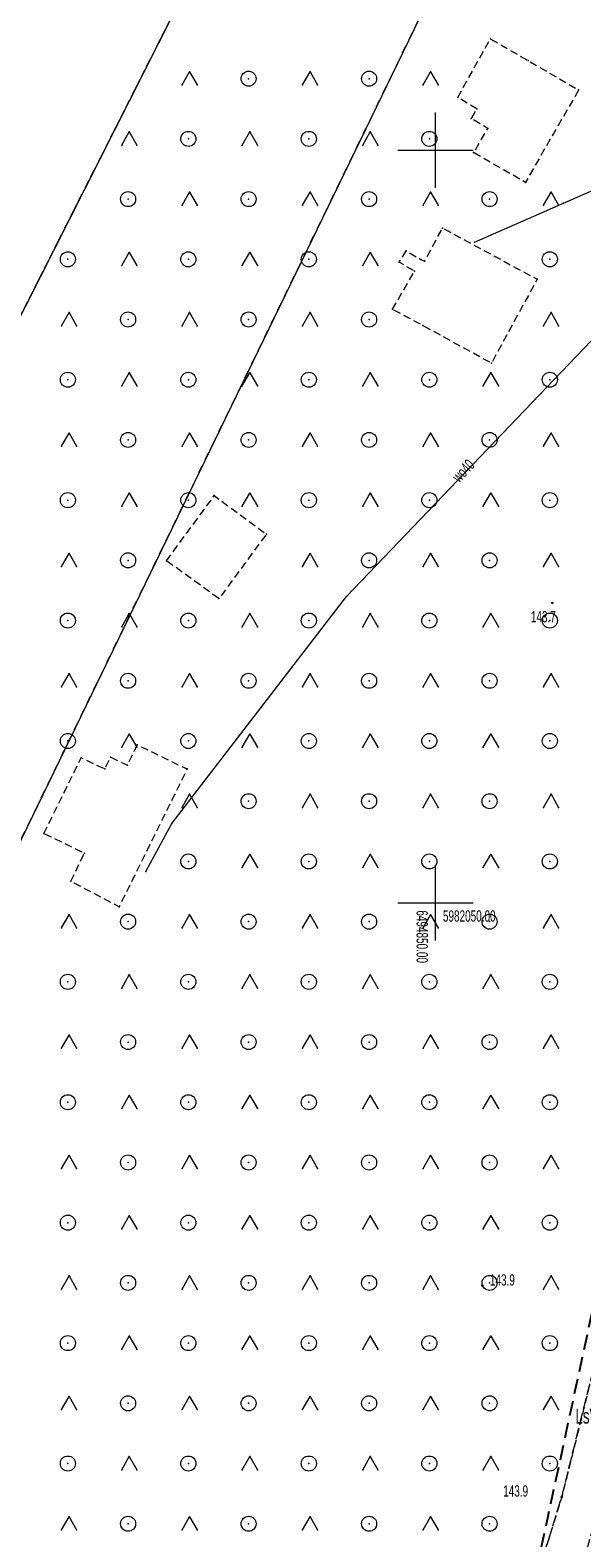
# Model space of a CAD drawing. Extents: x 6456700 to 6518119, y 5963420 to 5980059.
# Tile 135 of 256: x 6512092 to 6512129, y 5965557 to 5965657. Entities that reach past the tile are written whole.
import ezdxf
from ezdxf.enums import TextEntityAlignment as Align

# ---------------------------------------------------------------- set-up
doc = ezdxf.new("R2010")
doc.units = 0
doc.header["$MEASUREMENT"] = 0
for name, pattern in [('L_0_03', [1, 0.5, -0.5]), ('L_0_04', [1.5, 1, -0.5]), ('L_0_52', [1, 0.75, -0.25]), ('L_0_5A', [0.75, 0.5, -0.25])]:
    doc.linetypes.add(name, pattern=pattern)
doc.layers.get('0').update_dxf_attribs({"color": 2, "linetype": 'CONTINUOUS', "lineweight": 5})
for name, color, linetype, lineweight in [('209_oznaczenie_konturu_klasyfikacyjnego', 96, 'CONTINUOUS', 18), ('218_kontur_uzytku_gruntowego', 96, 'L_0_03', 18), ('219_dzialka_ewidencyjna', 7, 'CONTINUOUS', 18), ('9mm Kreska ciągła', 252, 'CONTINUOUS', 9), ('jezdnia', 7, 'CONTINUOUS', 18), ('pikieta_naturalna', 7, 'CONTINUOUS', 18), ('pikieta_naturalna_Atr2', 7, 'CONTINUOUS', 18), ('przewod_elektroenergetyczny_podziemny', 7, 'CONTINUOUS', 18), ('przewod_wodociagowy', 7, 'CONTINUOUS', 18), ('przewod_wodociagowy_Atr1', 7, 'CONTINUOUS', 18), ('siatka_krzyrzy', 7, 'CONTINUOUS', 18), ('teren_zalesiony', 7, 'CONTINUOUS', 18), ('Zakres', 7, 'CONTINUOUS', 18)]:
    doc.layers.add(name, color=color, linetype=linetype, lineweight=lineweight)
doc.styles.get("Standard").update_dxf_attribs({"font": 'txt', "width": 0.75})

# ---------------------------------------------------------------- blocks, each defined once
blk = doc.blocks.new('mdcp_nowa')
at = {"layer": 'pikieta_naturalna', "linetype": 'Continuous', "lineweight": 18, "true_color": 0x000000}
for points in [[(6494857.76, 5982069.88, 1), (6494857.76, 5982069.96, 1)], [(6494853.12, 5982024.53, 1), (6494853.12, 5982024.62, 1)], [(6494858.39, 5982010.47, 1), (6494858.39, 5982010.56, 1)]]:
    blk.add_hatch(color=18, dxfattribs=at).paths.add_polyline_path(points)
at = {"layer": '218_kontur_uzytku_gruntowego', "lineweight": 18, "flags": 128}
for points in [[(6494783.45, 5982011.84), (6494839.49, 5982122.69)], [(6494855, 5982121.3), (6494799.66, 5982007.13)]]:
    blk.add_lwpolyline(points, dxfattribs=at)
at = {"layer": '219_dzialka_ewidencyjna', "color": 3, "linetype": 'Continuous', "lineweight": 18, "flags": 128}
for points in [[(6494783.45, 5982011.84), (6494839.49, 5982122.69)], [(6494855, 5982121.3), (6494799.66, 5982007.13)]]:
    blk.add_lwpolyline(points, dxfattribs=at)
at = {"layer": 'jezdnia', "color": 7, "linetype": 'L_0_52', "lineweight": 18, "flags": 128}
blk.add_lwpolyline([(6494843, 5981947.41), (6494848.1, 5981971.86), (6494853.7, 5981995.39), (6494858.39, 5982010.52), (6494872.69, 5982068.07), (6494867.75, 5982038.16), (6494860.84, 5982009.85), (6494856.75, 5981995.21), (6494851.18, 5981971.25), (6494846.51, 5981946.92), (6494842.93, 5981917.97), (6494839.86, 5981918.42)], close=True, dxfattribs=at)
at = {"layer": 'jezdnia'}
blk.add_point((6494858.39, 5982010.52), dxfattribs=at)
at = {"layer": 'pikieta_naturalna', "color": 7, "linetype": 'Continuous', "lineweight": 18}
for centre in [(6494857.76, 5982069.92), (6494853.12, 5982024.57), (6494858.39, 5982010.52)]:
    blk.add_circle(centre, 0.045, dxfattribs=at)
at = {"layer": 'pikieta_naturalna'}
for p in [(6494857.76, 5982069.92), (6494853.12, 5982024.57), (6494858.39, 5982010.52)]:
    blk.add_point(p, dxfattribs=at)
at = {"layer": 'przewod_elektroenergetyczny_podziemny', "color": 1, "linetype": 'Continuous', "lineweight": 18, "flags": 128}
blk.add_lwpolyline([(6494852.6, 5982093.88), (6494858.5, 5982096.47), (6494881.43, 5982106.55), (6494887.59, 5982108.35), (6494891.55, 5982120.94), (6494892.43, 5982121.59), (6494895.31, 5982129.26), (6494899.4, 5982139.64)], dxfattribs=at)
at = {"layer": 'przewod_elektroenergetyczny_podziemny'}
for p in [(6494858.5, 5982096.47), (6494852.6, 5982093.88)]:
    blk.add_point(p, dxfattribs=at)
at = {"layer": 'przewod_wodociagowy', "color": 5, "linetype": 'Continuous', "lineweight": 18, "flags": 128}
blk.add_lwpolyline([(6494830.77, 5982052.08), (6494832.51, 5982055.27), (6494844.09, 5982070.35), (6494861.34, 5982088.38), (6494873.56, 5982083.83), (6494880.54, 5982082.17), (6494880.44, 5982080.35)], dxfattribs=at)
at = {"layer": 'przewod_wodociagowy'}
for p in [(6494844.09, 5982070.35), (6494832.51, 5982055.27), (6494830.77, 5982052.08)]:
    blk.add_point(p, dxfattribs=at)
at = {"layer": 'siatka_krzyrzy', "linetype": 'Continuous', "lineweight": 18, "flags": 128}
for points in [[(6494850, 5982097.5), (6494850, 5982102.5)], [(6494847.5, 5982100), (6494852.5, 5982100)], [(6494850, 5982047.5), (6494850, 5982052.5)], [(6494847.5, 5982050), (6494852.5, 5982050)]]:
    blk.add_lwpolyline(points, dxfattribs=at)
at = {"layer": 'teren_zalesiony', "color": 7, "linetype": 'L_0_5A', "lineweight": 18, "flags": 128}
for points in [[(6494749.04, 5981637.69), (6494755.66, 5981670.01), (6494737.46, 5981764.28), (6494737.16, 5981791.3), (6494749.04, 5981852.67), (6494764.75, 5981913.45), (6494775.9, 5981961.48), (6494777.87, 5981989.51), (6494783.45, 5982011.84), (6494839.49, 5982122.69), (6494841.39, 5982126.46), (6494851.65, 5982122.44), (6494855, 5982121.3), (6494865.72, 5982117.22), (6494882.84, 5982111.12), (6494875.44, 5982082.97), (6494872.69, 5982068.07), (6494858.39, 5982010.52), (6494853.7, 5981995.39), (6494844.87, 5981972.24), (6494839.8, 5981948.29), (6494834.59, 5981918.29), (6494833.67, 5981895.64), (6494825.04, 5981866.45), (6494815.66, 5981839.49), (6494806.63, 5981812.44), (6494796.98, 5981779.38), (6494788.24, 5981753.69), (6494779.47, 5981722.59), (6494776.56, 5981704.35), (6494773.52, 5981676.05), (6494771.09, 5981650.72), (6494766.1, 5981631.37), (6494758.67, 5981613.63), (6494743.13, 5981581.66), (6494718.51, 5981591.3), (6494736.43, 5981613.92)], [(6494852.76, 5982102.74), (6494851.48, 5982103.5), (6494853.65, 5982107.4), (6494856.15, 5982105.95), (6494859.51, 5982104), (6494855.98, 5982097.86), (6494852.54, 5982099.84), (6494853.49, 5982101.45), (6494852.38, 5982102.1)], [(6494847.15, 5982089.43), (6494848.61, 5982091.97), (6494847.6, 5982092.55), (6494848.05, 5982093.31), (6494849.04, 5982092.73), (6494849.27, 5982092.62), (6494850.48, 5982094.82), (6494856.76, 5982091.43), (6494853.72, 5982085.85), (6494849.17, 5982088.35)], [(6494832.15, 5982072.72), (6494835.32, 5982077.05), (6494838.78, 5982074.49), (6494835.63, 5982070.21)], [(6494824.01, 5982054.6), (6494826.48, 5982059.64), (6494828.05, 5982058.89), (6494828.43, 5982059.68), (6494829.55, 5982059.14), (6494830.21, 5982060.49), (6494833.52, 5982058.89), (6494829.01, 5982049.73), (6494825.79, 5982051.43), (6494826.7, 5982053.29)]]:
    blk.add_lwpolyline(points, close=True, dxfattribs=at)
at = {"layer": 'teren_zalesiony', "color": 7, "linetype": 'Continuous', "lineweight": 18, "flags": 128}
for points in [[(6494833.18, 5982104.34), (6494833.68, 5982105.21)], [(6494833.68, 5982105.21), (6494834.18, 5982104.34)], [(6494841.18, 5982104.34), (6494841.68, 5982105.21)], [(6494841.68, 5982105.21), (6494842.18, 5982104.34)], [(6494849.18, 5982104.34), (6494849.68, 5982105.21)], [(6494849.68, 5982105.21), (6494850.18, 5982104.34)], [(6494829.18, 5982100.34), (6494829.68, 5982101.21)], [(6494829.68, 5982101.21), (6494830.18, 5982100.34)], [(6494837.18, 5982100.34), (6494837.68, 5982101.21)], [(6494837.68, 5982101.21), (6494838.18, 5982100.34)], [(6494845.18, 5982100.34), (6494845.68, 5982101.21)], [(6494845.68, 5982101.21), (6494846.18, 5982100.34)], [(6494833.18, 5982096.34), (6494833.68, 5982097.21)], [(6494833.68, 5982097.21), (6494834.18, 5982096.34)], [(6494841.18, 5982096.34), (6494841.68, 5982097.21)], [(6494841.68, 5982097.21), (6494842.18, 5982096.34)], [(6494849.18, 5982096.34), (6494849.68, 5982097.21)], [(6494849.68, 5982097.21), (6494850.18, 5982096.34)], [(6494857.18, 5982096.34), (6494857.68, 5982097.21)], [(6494857.68, 5982097.21), (6494858.18, 5982096.34)], [(6494829.18, 5982092.34), (6494829.68, 5982093.21)], [(6494829.68, 5982093.21), (6494830.18, 5982092.34)], [(6494837.18, 5982092.34), (6494837.68, 5982093.21)], [(6494837.68, 5982093.21), (6494838.18, 5982092.34)], [(6494845.18, 5982092.34), (6494845.68, 5982093.21)], [(6494845.68, 5982093.21), (6494846.18, 5982092.34)], [(6494825.18, 5982088.34), (6494825.68, 5982089.21)], [(6494825.68, 5982089.21), (6494826.18, 5982088.34)], [(6494833.18, 5982088.34), (6494833.68, 5982089.21)], [(6494833.68, 5982089.21), (6494834.18, 5982088.34)], [(6494841.18, 5982088.34), (6494841.68, 5982089.21)], [(6494841.68, 5982089.21), (6494842.18, 5982088.34)], [(6494857.18, 5982088.34), (6494857.68, 5982089.21)], [(6494857.68, 5982089.21), (6494858.18, 5982088.34)], [(6494829.18, 5982084.34), (6494829.68, 5982085.21)], [(6494829.68, 5982085.21), (6494830.18, 5982084.34)], [(6494837.18, 5982084.34), (6494837.68, 5982085.21)], [(6494837.68, 5982085.21), (6494838.18, 5982084.34)], [(6494845.18, 5982084.34), (6494845.68, 5982085.21)], [(6494845.68, 5982085.21), (6494846.18, 5982084.34)], [(6494853.18, 5982084.34), (6494853.68, 5982085.21)], [(6494853.68, 5982085.21), (6494854.18, 5982084.34)], [(6494825.18, 5982080.34), (6494825.68, 5982081.21)], [(6494825.68, 5982081.21), (6494826.18, 5982080.34)], [(6494833.18, 5982080.34), (6494833.68, 5982081.21)], [(6494833.68, 5982081.21), (6494834.18, 5982080.34)], [(6494841.18, 5982080.34), (6494841.68, 5982081.21)], [(6494841.68, 5982081.21), (6494842.18, 5982080.34)], [(6494849.18, 5982080.34), (6494849.68, 5982081.21)], [(6494849.68, 5982081.21), (6494850.18, 5982080.34)], [(6494857.18, 5982080.34), (6494857.68, 5982081.21)], [(6494857.68, 5982081.21), (6494858.18, 5982080.34)], [(6494829.18, 5982076.34), (6494829.68, 5982077.21)], [(6494829.68, 5982077.21), (6494830.18, 5982076.34)], [(6494837.18, 5982076.34), (6494837.68, 5982077.21)], [(6494837.68, 5982077.21), (6494838.18, 5982076.34)], [(6494845.18, 5982076.34), (6494845.68, 5982077.21)], [(6494845.68, 5982077.21), (6494846.18, 5982076.34)], [(6494853.18, 5982076.34), (6494853.68, 5982077.21)], [(6494853.68, 5982077.21), (6494854.18, 5982076.34)], [(6494825.18, 5982072.34), (6494825.68, 5982073.21)], [(6494825.68, 5982073.21), (6494826.18, 5982072.34)], [(6494841.18, 5982072.34), (6494841.68, 5982073.21)], [(6494841.68, 5982073.21), (6494842.18, 5982072.34)], [(6494849.18, 5982072.34), (6494849.68, 5982073.21)], [(6494849.68, 5982073.21), (6494850.18, 5982072.34)], [(6494857.18, 5982072.34), (6494857.68, 5982073.21)], [(6494857.68, 5982073.21), (6494858.18, 5982072.34)], [(6494829.18, 5982068.34), (6494829.68, 5982069.21)], [(6494829.68, 5982069.21), (6494830.18, 5982068.34)], [(6494837.18, 5982068.34), (6494837.68, 5982069.21)], [(6494837.68, 5982069.21), (6494838.18, 5982068.34)], [(6494845.18, 5982068.34), (6494845.68, 5982069.21)], [(6494845.68, 5982069.21), (6494846.18, 5982068.34)], [(6494853.18, 5982068.34), (6494853.68, 5982069.21)], [(6494853.68, 5982069.21), (6494854.18, 5982068.34)], [(6494825.18, 5982064.34), (6494825.68, 5982065.21)], [(6494825.68, 5982065.21), (6494826.18, 5982064.34)], [(6494833.18, 5982064.34), (6494833.68, 5982065.21)], [(6494833.68, 5982065.21), (6494834.18, 5982064.34)], [(6494841.18, 5982064.34), (6494841.68, 5982065.21)], [(6494841.68, 5982065.21), (6494842.18, 5982064.34)], [(6494849.18, 5982064.34), (6494849.68, 5982065.21)], [(6494849.68, 5982065.21), (6494850.18, 5982064.34)], [(6494857.18, 5982064.34), (6494857.68, 5982065.21)], [(6494857.68, 5982065.21), (6494858.18, 5982064.34)], [(6494829.18, 5982060.34), (6494829.68, 5982061.21)], [(6494829.68, 5982061.21), (6494830.18, 5982060.34)], [(6494837.18, 5982060.34), (6494837.68, 5982061.21)], [(6494837.68, 5982061.21), (6494838.18, 5982060.34)], [(6494845.18, 5982060.34), (6494845.68, 5982061.21)], [(6494845.68, 5982061.21), (6494846.18, 5982060.34)], [(6494853.18, 5982060.34), (6494853.68, 5982061.21)], [(6494853.68, 5982061.21), (6494854.18, 5982060.34)], [(6494833.18, 5982056.34), (6494833.68, 5982057.21)], [(6494833.68, 5982057.21), (6494834.18, 5982056.34)], [(6494841.18, 5982056.34), (6494841.68, 5982057.21)], [(6494841.68, 5982057.21), (6494842.18, 5982056.34)], [(6494849.18, 5982056.34), (6494849.68, 5982057.21)], [(6494849.68, 5982057.21), (6494850.18, 5982056.34)], [(6494857.18, 5982056.34), (6494857.68, 5982057.21)], [(6494857.68, 5982057.21), (6494858.18, 5982056.34)], [(6494837.18, 5982052.34), (6494837.68, 5982053.21)], [(6494837.68, 5982053.21), (6494838.18, 5982052.34)], [(6494845.18, 5982052.34), (6494845.68, 5982053.21)], [(6494845.68, 5982053.21), (6494846.18, 5982052.34)], [(6494853.18, 5982052.34), (6494853.68, 5982053.21)], [(6494853.68, 5982053.21), (6494854.18, 5982052.34)], [(6494825.18, 5982048.34), (6494825.68, 5982049.21)], [(6494825.68, 5982049.21), (6494826.18, 5982048.34)], [(6494833.18, 5982048.34), (6494833.68, 5982049.21)], [(6494833.68, 5982049.21), (6494834.18, 5982048.34)], [(6494841.18, 5982048.34), (6494841.68, 5982049.21)], [(6494841.68, 5982049.21), (6494842.18, 5982048.34)], [(6494849.18, 5982048.34), (6494849.68, 5982049.21)], [(6494849.68, 5982049.21), (6494850.18, 5982048.34)], [(6494857.18, 5982048.34), (6494857.68, 5982049.21)], [(6494857.68, 5982049.21), (6494858.18, 5982048.34)], [(6494829.18, 5982044.34), (6494829.68, 5982045.21)], [(6494829.68, 5982045.21), (6494830.18, 5982044.34)], [(6494837.18, 5982044.34), (6494837.68, 5982045.21)], [(6494837.68, 5982045.21), (6494838.18, 5982044.34)], [(6494845.18, 5982044.34), (6494845.68, 5982045.21)], [(6494845.68, 5982045.21), (6494846.18, 5982044.34)], [(6494853.18, 5982044.34), (6494853.68, 5982045.21)], [(6494853.68, 5982045.21), (6494854.18, 5982044.34)], [(6494825.18, 5982040.34), (6494825.68, 5982041.21)], [(6494825.68, 5982041.21), (6494826.18, 5982040.34)], [(6494833.18, 5982040.34), (6494833.68, 5982041.21)], [(6494833.68, 5982041.21), (6494834.18, 5982040.34)], [(6494841.18, 5982040.34), (6494841.68, 5982041.21)], [(6494841.68, 5982041.21), (6494842.18, 5982040.34)], [(6494849.18, 5982040.34), (6494849.68, 5982041.21)], [(6494849.68, 5982041.21), (6494850.18, 5982040.34)], [(6494857.18, 5982040.34), (6494857.68, 5982041.21)], [(6494857.68, 5982041.21), (6494858.18, 5982040.34)], [(6494829.18, 5982036.34), (6494829.68, 5982037.21)], [(6494829.68, 5982037.21), (6494830.18, 5982036.34)], [(6494837.18, 5982036.34), (6494837.68, 5982037.21)], [(6494837.68, 5982037.21), (6494838.18, 5982036.34)], [(6494845.18, 5982036.34), (6494845.68, 5982037.21)], [(6494845.68, 5982037.21), (6494846.18, 5982036.34)], [(6494853.18, 5982036.34), (6494853.68, 5982037.21)], [(6494853.68, 5982037.21), (6494854.18, 5982036.34)], [(6494825.18, 5982032.34), (6494825.68, 5982033.21)], [(6494825.68, 5982033.21), (6494826.18, 5982032.34)], [(6494833.18, 5982032.34), (6494833.68, 5982033.21)], [(6494833.68, 5982033.21), (6494834.18, 5982032.34)], [(6494841.18, 5982032.34), (6494841.68, 5982033.21)], [(6494841.68, 5982033.21), (6494842.18, 5982032.34)], [(6494849.18, 5982032.34), (6494849.68, 5982033.21)], [(6494849.68, 5982033.21), (6494850.18, 5982032.34)], [(6494857.18, 5982032.34), (6494857.68, 5982033.21)], [(6494857.68, 5982033.21), (6494858.18, 5982032.34)], [(6494829.18, 5982028.34), (6494829.68, 5982029.21)], [(6494829.68, 5982029.21), (6494830.18, 5982028.34)], [(6494837.18, 5982028.34), (6494837.68, 5982029.21)], [(6494837.68, 5982029.21), (6494838.18, 5982028.34)], [(6494845.18, 5982028.34), (6494845.68, 5982029.21)], [(6494845.68, 5982029.21), (6494846.18, 5982028.34)], [(6494853.18, 5982028.34), (6494853.68, 5982029.21)], [(6494853.68, 5982029.21), (6494854.18, 5982028.34)], [(6494825.18, 5982024.34), (6494825.68, 5982025.21)], [(6494825.68, 5982025.21), (6494826.18, 5982024.34)], [(6494833.18, 5982024.34), (6494833.68, 5982025.21)], [(6494833.68, 5982025.21), (6494834.18, 5982024.34)], [(6494841.18, 5982024.34), (6494841.68, 5982025.21)], [(6494841.68, 5982025.21), (6494842.18, 5982024.34)], [(6494849.18, 5982024.34), (6494849.68, 5982025.21)], [(6494849.68, 5982025.21), (6494850.18, 5982024.34)], [(6494857.18, 5982024.34), (6494857.68, 5982025.21)], [(6494857.68, 5982025.21), (6494858.18, 5982024.34)], [(6494829.18, 5982020.34), (6494829.68, 5982021.21)], [(6494829.68, 5982021.21), (6494830.18, 5982020.34)], [(6494837.18, 5982020.34), (6494837.68, 5982021.21)], [(6494837.68, 5982021.21), (6494838.18, 5982020.34)], [(6494845.18, 5982020.34), (6494845.68, 5982021.21)], [(6494845.68, 5982021.21), (6494846.18, 5982020.34)], [(6494853.18, 5982020.34), (6494853.68, 5982021.21)], [(6494853.68, 5982021.21), (6494854.18, 5982020.34)], [(6494825.18, 5982016.34), (6494825.68, 5982017.21)], [(6494825.68, 5982017.21), (6494826.18, 5982016.34)], [(6494833.18, 5982016.34), (6494833.68, 5982017.21)], [(6494833.68, 5982017.21), (6494834.18, 5982016.34)], [(6494841.18, 5982016.34), (6494841.68, 5982017.21)], [(6494841.68, 5982017.21), (6494842.18, 5982016.34)], [(6494849.18, 5982016.34), (6494849.68, 5982017.21)], [(6494849.68, 5982017.21), (6494850.18, 5982016.34)], [(6494857.18, 5982016.34), (6494857.68, 5982017.21)], [(6494857.68, 5982017.21), (6494858.18, 5982016.34)], [(6494829.18, 5982012.34), (6494829.68, 5982013.21)], [(6494829.68, 5982013.21), (6494830.18, 5982012.34)], [(6494837.18, 5982012.34), (6494837.68, 5982013.21)], [(6494837.68, 5982013.21), (6494838.18, 5982012.34)], [(6494845.18, 5982012.34), (6494845.68, 5982013.21)], [(6494845.68, 5982013.21), (6494846.18, 5982012.34)], [(6494853.18, 5982012.34), (6494853.68, 5982013.21)], [(6494853.68, 5982013.21), (6494854.18, 5982012.34)], [(6494825.18, 5982008.34), (6494825.68, 5982009.21)], [(6494825.68, 5982009.21), (6494826.18, 5982008.34)], [(6494833.18, 5982008.34), (6494833.68, 5982009.21)], [(6494833.68, 5982009.21), (6494834.18, 5982008.34)], [(6494841.18, 5982008.34), (6494841.68, 5982009.21)], [(6494841.68, 5982009.21), (6494842.18, 5982008.34)], [(6494849.18, 5982008.34), (6494849.68, 5982009.21)], [(6494849.68, 5982009.21), (6494850.18, 5982008.34)]]:
    blk.add_lwpolyline(points, dxfattribs=at)
at = {"layer": 'teren_zalesiony', "color": 7, "linetype": 'Continuous', "lineweight": 18}
for centre in [(6494837.6, 5982104.75), (6494845.6, 5982104.75), (6494833.6, 5982100.75), (6494841.6, 5982100.75), (6494849.6, 5982100.75), (6494829.6, 5982096.75), (6494837.6, 5982096.75), (6494845.6, 5982096.75), (6494853.6, 5982096.75), (6494825.6, 5982092.75), (6494833.6, 5982092.75), (6494841.6, 5982092.75), (6494857.6, 5982092.75), (6494829.6, 5982088.75), (6494837.6, 5982088.75), (6494845.6, 5982088.75), (6494825.6, 5982084.75), (6494833.6, 5982084.75), (6494841.6, 5982084.75), (6494849.6, 5982084.75), (6494857.6, 5982084.75), (6494829.6, 5982080.75), (6494837.6, 5982080.75), (6494845.6, 5982080.75), (6494853.6, 5982080.75), (6494825.6, 5982076.75), (6494833.6, 5982076.75), (6494841.6, 5982076.75), (6494849.6, 5982076.75), (6494857.6, 5982076.75), (6494829.6, 5982072.75), (6494845.6, 5982072.75), (6494853.6, 5982072.75), (6494825.6, 5982068.75), (6494833.6, 5982068.75), (6494841.6, 5982068.75), (6494849.6, 5982068.75), (6494857.6, 5982068.75), (6494829.6, 5982064.75), (6494837.6, 5982064.75), (6494845.6, 5982064.75), (6494853.6, 5982064.75), (6494825.6, 5982060.75), (6494833.6, 5982060.75), (6494841.6, 5982060.75), (6494849.6, 5982060.75), (6494857.6, 5982060.75), (6494837.6, 5982056.75), (6494845.6, 5982056.75), (6494853.6, 5982056.75), (6494833.6, 5982052.75), (6494841.6, 5982052.75), (6494849.6, 5982052.75), (6494857.6, 5982052.75), (6494829.6, 5982048.75), (6494837.6, 5982048.75), (6494845.6, 5982048.75), (6494853.6, 5982048.75), (6494825.6, 5982044.75), (6494833.6, 5982044.75), (6494841.6, 5982044.75), (6494849.6, 5982044.75), (6494857.6, 5982044.75), (6494829.6, 5982040.75), (6494837.6, 5982040.75), (6494845.6, 5982040.75), (6494853.6, 5982040.75), (6494825.6, 5982036.75), (6494833.6, 5982036.75), (6494841.6, 5982036.75), (6494849.6, 5982036.75), (6494857.6, 5982036.75), (6494829.6, 5982032.75), (6494837.6, 5982032.75), (6494845.6, 5982032.75), (6494853.6, 5982032.75), (6494825.6, 5982028.75), (6494833.6, 5982028.75), (6494841.6, 5982028.75), (6494849.6, 5982028.75), (6494857.6, 5982028.75), (6494829.6, 5982024.75), (6494837.6, 5982024.75), (6494845.6, 5982024.75), (6494853.6, 5982024.75), (6494825.6, 5982020.75), (6494833.6, 5982020.75), (6494841.6, 5982020.75), (6494849.6, 5982020.75), (6494857.6, 5982020.75), (6494829.6, 5982016.75), (6494837.6, 5982016.75), (6494845.6, 5982016.75), (6494853.6, 5982016.75), (6494825.6, 5982012.75), (6494833.6, 5982012.75), (6494841.6, 5982012.75), (6494849.6, 5982012.75), (6494857.6, 5982012.75), (6494829.6, 5982008.75), (6494837.6, 5982008.75), (6494845.6, 5982008.75), (6494853.6, 5982008.75)]:
    blk.add_circle(centre, 0.5, dxfattribs=at)
at = {"layer": 'teren_zalesiony'}
for p in [(6494853.65, 5982107.4), (6494833.68, 5982105.21), (6494833.68, 5982105.21), (6494841.68, 5982105.21), (6494841.68, 5982105.21), (6494849.68, 5982105.21), (6494849.68, 5982105.21), (6494856.15, 5982105.95), (6494833.18, 5982104.34), (6494834.18, 5982104.34), (6494837.6, 5982104.75), (6494841.18, 5982104.34), (6494842.18, 5982104.34), (6494845.6, 5982104.75), (6494849.18, 5982104.34), (6494850.18, 5982104.34), (6494851.48, 5982103.5), (6494859.51, 5982104), (6494852.38, 5982102.1), (6494852.76, 5982102.74), (6494829.68, 5982101.21), (6494829.68, 5982101.21), (6494837.68, 5982101.21), (6494837.68, 5982101.21), (6494845.68, 5982101.21), (6494845.68, 5982101.21), (6494853.49, 5982101.45), (6494829.18, 5982100.34), (6494830.18, 5982100.34), (6494833.6, 5982100.75), (6494837.18, 5982100.34), (6494838.18, 5982100.34), (6494841.6, 5982100.75), (6494845.18, 5982100.34), (6494846.18, 5982100.34), (6494849.6, 5982100.75), (6494852.54, 5982099.84), (6494833.68, 5982097.21), (6494833.68, 5982097.21), (6494841.68, 5982097.21), (6494841.68, 5982097.21), (6494849.68, 5982097.21), (6494849.68, 5982097.21), (6494855.98, 5982097.86), (6494857.68, 5982097.21), (6494857.68, 5982097.21), (6494829.6, 5982096.75), (6494833.18, 5982096.34), (6494834.18, 5982096.34), (6494837.6, 5982096.75), (6494841.18, 5982096.34), (6494842.18, 5982096.34), (6494845.6, 5982096.75), (6494849.18, 5982096.34), (6494850.18, 5982096.34), (6494853.6, 5982096.75), (6494857.18, 5982096.34), (6494858.18, 5982096.34), (6494850.48, 5982094.82), (6494829.68, 5982093.21), (6494829.68, 5982093.21), (6494837.68, 5982093.21), (6494837.68, 5982093.21), (6494845.68, 5982093.21), (6494845.68, 5982093.21), (6494848.05, 5982093.31), (6494825.6, 5982092.75), (6494829.18, 5982092.34), (6494830.18, 5982092.34), (6494833.6, 5982092.75), (6494837.18, 5982092.34), (6494838.18, 5982092.34), (6494841.6, 5982092.75), (6494845.18, 5982092.34), (6494846.18, 5982092.34), (6494847.6, 5982092.55), (6494849.04, 5982092.73), (6494849.27, 5982092.62), (6494857.6, 5982092.75), (6494848.61, 5982091.97), (6494856.76, 5982091.43), (6494825.68, 5982089.21), (6494825.68, 5982089.21), (6494833.68, 5982089.21), (6494833.68, 5982089.21), (6494841.68, 5982089.21), (6494841.68, 5982089.21), (6494847.15, 5982089.43), (6494857.68, 5982089.21), (6494857.68, 5982089.21), (6494825.18, 5982088.34), (6494826.18, 5982088.34), (6494829.6, 5982088.75), (6494833.18, 5982088.34), (6494834.18, 5982088.34), (6494837.6, 5982088.75), (6494841.18, 5982088.34), (6494842.18, 5982088.34), (6494845.6, 5982088.75), (6494849.17, 5982088.35), (6494857.18, 5982088.34), (6494858.18, 5982088.34), (6494829.68, 5982085.21), (6494829.68, 5982085.21), (6494837.68, 5982085.21), (6494837.68, 5982085.21), (6494845.68, 5982085.21), (6494845.68, 5982085.21), (6494853.68, 5982085.21), (6494853.68, 5982085.21), (6494853.72, 5982085.85), (6494825.6, 5982084.75), (6494829.18, 5982084.34), (6494830.18, 5982084.34), (6494833.6, 5982084.75), (6494837.18, 5982084.34), (6494838.18, 5982084.34), (6494841.6, 5982084.75), (6494845.18, 5982084.34), (6494846.18, 5982084.34), (6494849.6, 5982084.75), (6494853.18, 5982084.34), (6494854.18, 5982084.34), (6494857.6, 5982084.75), (6494825.68, 5982081.21), (6494825.68, 5982081.21), (6494833.68, 5982081.21), (6494833.68, 5982081.21), (6494841.68, 5982081.21), (6494841.68, 5982081.21), (6494849.68, 5982081.21), (6494849.68, 5982081.21), (6494857.68, 5982081.21), (6494857.68, 5982081.21), (6494825.18, 5982080.34), (6494826.18, 5982080.34), (6494829.6, 5982080.75), (6494833.18, 5982080.34), (6494834.18, 5982080.34), (6494837.6, 5982080.75), (6494841.18, 5982080.34), (6494842.18, 5982080.34), (6494845.6, 5982080.75), (6494849.18, 5982080.34), (6494850.18, 5982080.34), (6494853.6, 5982080.75), (6494857.18, 5982080.34), (6494858.18, 5982080.34), (6494829.68, 5982077.21), (6494829.68, 5982077.21), (6494835.32, 5982077.05), (6494837.68, 5982077.21), (6494837.68, 5982077.21), (6494845.68, 5982077.21), (6494845.68, 5982077.21), (6494853.68, 5982077.21), (6494853.68, 5982077.21), (6494825.6, 5982076.75), (6494829.18, 5982076.34), (6494830.18, 5982076.34), (6494833.6, 5982076.75), (6494837.18, 5982076.34), (6494838.18, 5982076.34), (6494841.6, 5982076.75), (6494845.18, 5982076.34), (6494846.18, 5982076.34), (6494849.6, 5982076.75), (6494853.18, 5982076.34), (6494854.18, 5982076.34), (6494857.6, 5982076.75), (6494838.78, 5982074.49), (6494825.68, 5982073.21), (6494825.68, 5982073.21), (6494841.68, 5982073.21), (6494841.68, 5982073.21), (6494849.68, 5982073.21), (6494849.68, 5982073.21), (6494857.68, 5982073.21), (6494857.68, 5982073.21), (6494825.18, 5982072.34), (6494826.18, 5982072.34), (6494829.6, 5982072.75), (6494832.15, 5982072.72), (6494841.18, 5982072.34), (6494842.18, 5982072.34), (6494845.6, 5982072.75), (6494849.18, 5982072.34), (6494850.18, 5982072.34), (6494853.6, 5982072.75), (6494857.18, 5982072.34), (6494858.18, 5982072.34), (6494835.63, 5982070.21), (6494829.68, 5982069.21), (6494829.68, 5982069.21), (6494837.68, 5982069.21), (6494837.68, 5982069.21), (6494845.68, 5982069.21), (6494845.68, 5982069.21), (6494853.68, 5982069.21), (6494853.68, 5982069.21), (6494825.6, 5982068.75), (6494829.18, 5982068.34), (6494830.18, 5982068.34), (6494833.6, 5982068.75), (6494837.18, 5982068.34), (6494838.18, 5982068.34), (6494841.6, 5982068.75), (6494845.18, 5982068.34), (6494846.18, 5982068.34), (6494849.6, 5982068.75), (6494853.18, 5982068.34), (6494854.18, 5982068.34), (6494857.6, 5982068.75), (6494825.68, 5982065.21), (6494825.68, 5982065.21), (6494833.68, 5982065.21), (6494833.68, 5982065.21), (6494841.68, 5982065.21), (6494841.68, 5982065.21), (6494849.68, 5982065.21), (6494849.68, 5982065.21), (6494857.68, 5982065.21), (6494857.68, 5982065.21), (6494825.18, 5982064.34), (6494826.18, 5982064.34), (6494829.6, 5982064.75), (6494833.18, 5982064.34), (6494834.18, 5982064.34), (6494837.6, 5982064.75), (6494841.18, 5982064.34), (6494842.18, 5982064.34), (6494845.6, 5982064.75), (6494849.18, 5982064.34), (6494850.18, 5982064.34), (6494853.6, 5982064.75), (6494857.18, 5982064.34), (6494858.18, 5982064.34), (6494829.68, 5982061.21), (6494829.68, 5982061.21), (6494837.68, 5982061.21), (6494837.68, 5982061.21), (6494845.68, 5982061.21), (6494845.68, 5982061.21), (6494853.68, 5982061.21), (6494853.68, 5982061.21), (6494825.6, 5982060.75), (6494829.18, 5982060.34), (6494830.18, 5982060.34), (6494830.21, 5982060.49), (6494833.6, 5982060.75), (6494837.18, 5982060.34), (6494838.18, 5982060.34), (6494841.6, 5982060.75), (6494845.18, 5982060.34), (6494846.18, 5982060.34), (6494849.6, 5982060.75), (6494853.18, 5982060.34), (6494854.18, 5982060.34), (6494857.6, 5982060.75), (6494826.48, 5982059.64), (6494828.43, 5982059.68), (6494829.55, 5982059.14), (6494828.05, 5982058.89), (6494833.52, 5982058.89), (6494833.68, 5982057.21), (6494833.68, 5982057.21), (6494841.68, 5982057.21), (6494841.68, 5982057.21), (6494849.68, 5982057.21), (6494849.68, 5982057.21), (6494857.68, 5982057.21), (6494857.68, 5982057.21), (6494833.18, 5982056.34), (6494834.18, 5982056.34), (6494837.6, 5982056.75), (6494841.18, 5982056.34), (6494842.18, 5982056.34), (6494845.6, 5982056.75), (6494849.18, 5982056.34), (6494850.18, 5982056.34), (6494853.6, 5982056.75), (6494857.18, 5982056.34), (6494858.18, 5982056.34), (6494824.01, 5982054.6), (6494826.7, 5982053.29), (6494837.68, 5982053.21), (6494837.68, 5982053.21), (6494845.68, 5982053.21), (6494845.68, 5982053.21), (6494853.68, 5982053.21), (6494853.68, 5982053.21), (6494833.6, 5982052.75), (6494837.18, 5982052.34), (6494838.18, 5982052.34), (6494841.6, 5982052.75), (6494845.18, 5982052.34), (6494846.18, 5982052.34), (6494849.6, 5982052.75), (6494853.18, 5982052.34), (6494854.18, 5982052.34), (6494857.6, 5982052.75), (6494825.79, 5982051.43), (6494825.68, 5982049.21), (6494825.68, 5982049.21), (6494829.01, 5982049.73), (6494833.68, 5982049.21), (6494833.68, 5982049.21), (6494841.68, 5982049.21), (6494841.68, 5982049.21), (6494849.68, 5982049.21), (6494849.68, 5982049.21), (6494857.68, 5982049.21), (6494857.68, 5982049.21), (6494825.18, 5982048.34), (6494826.18, 5982048.34), (6494829.6, 5982048.75), (6494833.18, 5982048.34), (6494834.18, 5982048.34), (6494837.6, 5982048.75), (6494841.18, 5982048.34), (6494842.18, 5982048.34), (6494845.6, 5982048.75), (6494849.18, 5982048.34), (6494850.18, 5982048.34), (6494853.6, 5982048.75), (6494857.18, 5982048.34), (6494858.18, 5982048.34), (6494829.68, 5982045.21), (6494829.68, 5982045.21), (6494837.68, 5982045.21), (6494837.68, 5982045.21), (6494845.68, 5982045.21), (6494845.68, 5982045.21), (6494853.68, 5982045.21), (6494853.68, 5982045.21), (6494825.6, 5982044.75), (6494829.18, 5982044.34), (6494830.18, 5982044.34), (6494833.6, 5982044.75), (6494837.18, 5982044.34), (6494838.18, 5982044.34), (6494841.6, 5982044.75), (6494845.18, 5982044.34), (6494846.18, 5982044.34), (6494849.6, 5982044.75), (6494853.18, 5982044.34), (6494854.18, 5982044.34), (6494857.6, 5982044.75), (6494825.68, 5982041.21), (6494825.68, 5982041.21), (6494833.68, 5982041.21), (6494833.68, 5982041.21), (6494841.68, 5982041.21), (6494841.68, 5982041.21), (6494849.68, 5982041.21), (6494849.68, 5982041.21), (6494857.68, 5982041.21), (6494857.68, 5982041.21), (6494825.18, 5982040.34), (6494826.18, 5982040.34), (6494829.6, 5982040.75), (6494833.18, 5982040.34), (6494834.18, 5982040.34), (6494837.6, 5982040.75), (6494841.18, 5982040.34), (6494842.18, 5982040.34), (6494845.6, 5982040.75), (6494849.18, 5982040.34), (6494850.18, 5982040.34), (6494853.6, 5982040.75), (6494857.18, 5982040.34), (6494858.18, 5982040.34), (6494829.68, 5982037.21), (6494829.68, 5982037.21), (6494837.68, 5982037.21), (6494837.68, 5982037.21), (6494845.68, 5982037.21), (6494845.68, 5982037.21), (6494853.68, 5982037.21), (6494853.68, 5982037.21), (6494825.6, 5982036.75), (6494829.18, 5982036.34), (6494830.18, 5982036.34), (6494833.6, 5982036.75), (6494837.18, 5982036.34), (6494838.18, 5982036.34), (6494841.6, 5982036.75), (6494845.18, 5982036.34), (6494846.18, 5982036.34), (6494849.6, 5982036.75), (6494853.18, 5982036.34), (6494854.18, 5982036.34), (6494857.6, 5982036.75), (6494825.68, 5982033.21), (6494825.68, 5982033.21), (6494833.68, 5982033.21), (6494833.68, 5982033.21), (6494841.68, 5982033.21), (6494841.68, 5982033.21), (6494849.68, 5982033.21), (6494849.68, 5982033.21), (6494857.68, 5982033.21), (6494857.68, 5982033.21), (6494825.18, 5982032.34), (6494826.18, 5982032.34), (6494829.6, 5982032.75), (6494833.18, 5982032.34), (6494834.18, 5982032.34), (6494837.6, 5982032.75), (6494841.18, 5982032.34), (6494842.18, 5982032.34), (6494845.6, 5982032.75), (6494849.18, 5982032.34), (6494850.18, 5982032.34), (6494853.6, 5982032.75), (6494857.18, 5982032.34), (6494858.18, 5982032.34), (6494829.68, 5982029.21), (6494829.68, 5982029.21), (6494837.68, 5982029.21), (6494837.68, 5982029.21), (6494845.68, 5982029.21), (6494845.68, 5982029.21), (6494853.68, 5982029.21), (6494853.68, 5982029.21), (6494825.6, 5982028.75), (6494829.18, 5982028.34), (6494830.18, 5982028.34), (6494833.6, 5982028.75), (6494837.18, 5982028.34), (6494838.18, 5982028.34), (6494841.6, 5982028.75), (6494845.18, 5982028.34), (6494846.18, 5982028.34), (6494849.6, 5982028.75), (6494853.18, 5982028.34), (6494854.18, 5982028.34), (6494857.6, 5982028.75), (6494825.68, 5982025.21), (6494825.68, 5982025.21), (6494833.68, 5982025.21), (6494833.68, 5982025.21), (6494841.68, 5982025.21), (6494841.68, 5982025.21), (6494849.68, 5982025.21), (6494849.68, 5982025.21), (6494857.68, 5982025.21), (6494857.68, 5982025.21), (6494825.18, 5982024.34), (6494826.18, 5982024.34), (6494829.6, 5982024.75), (6494833.18, 5982024.34), (6494834.18, 5982024.34), (6494837.6, 5982024.75), (6494841.18, 5982024.34), (6494842.18, 5982024.34), (6494845.6, 5982024.75), (6494849.18, 5982024.34), (6494850.18, 5982024.34), (6494853.6, 5982024.75), (6494857.18, 5982024.34), (6494858.18, 5982024.34), (6494829.68, 5982021.21), (6494829.68, 5982021.21), (6494837.68, 5982021.21), (6494837.68, 5982021.21), (6494845.68, 5982021.21), (6494845.68, 5982021.21), (6494853.68, 5982021.21), (6494853.68, 5982021.21), (6494825.6, 5982020.75), (6494829.18, 5982020.34), (6494830.18, 5982020.34), (6494833.6, 5982020.75), (6494837.18, 5982020.34), (6494838.18, 5982020.34), (6494841.6, 5982020.75), (6494845.18, 5982020.34), (6494846.18, 5982020.34), (6494849.6, 5982020.75), (6494853.18, 5982020.34), (6494854.18, 5982020.34), (6494857.6, 5982020.75), (6494825.68, 5982017.21), (6494825.68, 5982017.21), (6494833.68, 5982017.21), (6494833.68, 5982017.21), (6494841.68, 5982017.21), (6494841.68, 5982017.21), (6494849.68, 5982017.21), (6494849.68, 5982017.21), (6494857.68, 5982017.21), (6494857.68, 5982017.21), (6494825.18, 5982016.34), (6494826.18, 5982016.34), (6494829.6, 5982016.75), (6494833.18, 5982016.34), (6494834.18, 5982016.34), (6494837.6, 5982016.75), (6494841.18, 5982016.34), (6494842.18, 5982016.34), (6494845.6, 5982016.75), (6494849.18, 5982016.34), (6494850.18, 5982016.34), (6494853.6, 5982016.75), (6494857.18, 5982016.34), (6494858.18, 5982016.34), (6494829.68, 5982013.21), (6494829.68, 5982013.21), (6494837.68, 5982013.21), (6494837.68, 5982013.21), (6494845.68, 5982013.21), (6494845.68, 5982013.21), (6494853.68, 5982013.21), (6494853.68, 5982013.21), (6494825.6, 5982012.75), (6494829.18, 5982012.34), (6494830.18, 5982012.34), (6494833.6, 5982012.75), (6494837.18, 5982012.34), (6494838.18, 5982012.34), (6494841.6, 5982012.75), (6494845.18, 5982012.34), (6494846.18, 5982012.34), (6494849.6, 5982012.75), (6494853.18, 5982012.34), (6494854.18, 5982012.34), (6494857.6, 5982012.75), (6494858.39, 5982010.52), (6494825.68, 5982009.21), (6494825.68, 5982009.21), (6494833.68, 5982009.21), (6494833.68, 5982009.21), (6494841.68, 5982009.21), (6494841.68, 5982009.21), (6494849.68, 5982009.21), (6494849.68, 5982009.21), (6494825.18, 5982008.34), (6494826.18, 5982008.34), (6494829.6, 5982008.75), (6494833.18, 5982008.34), (6494834.18, 5982008.34), (6494837.6, 5982008.75), (6494841.18, 5982008.34), (6494842.18, 5982008.34), (6494845.6, 5982008.75), (6494849.18, 5982008.34), (6494850.18, 5982008.34), (6494853.6, 5982008.75)]:
    blk.add_point(p, dxfattribs=at)
at = {"layer": 'Zakres', "linetype": 'L_0_04', "lineweight": 25, "flags": 128}
blk.add_lwpolyline([(6495113.77, 5985050.22), (6495121.12, 5984877.07), (6495125.76, 5984757.87), (6495129.89, 5984649.81), (6495141.08, 5984611.3), (6495145.77, 5984544.53), (6495147.36, 5984487.27), (6495157.22, 5984392.07), (6495162.95, 5984387.45), (6495180.24, 5984384.16), (6495229.5, 5984386.61), (6495251.65, 5984373.41), (6495258.77, 5984357.12), (6495255.44, 5984330.44), (6495250.77, 5984304.39), (6495252.21, 5984282.78), (6495255.46, 5984256.45), (6495254.94, 5984238.25), (6495266.4, 5984211), (6495277.24, 5984182.33), (6495294.2, 5984133.19), (6495300.94, 5984095.37), (6495313.24, 5984037.69), (6495317.44, 5983978.18), (6495300.35, 5983922.18), (6495282.35, 5983883.38), (6495266.21, 5983862.23), (6495242.03, 5983839.67), (6495211.11, 5983816.86), (6495158.26, 5983772.66), (6495130.6, 5983651.16), (6495116.31, 5983543.43), (6495129.51, 5983346.73), (6495134.58, 5983264.71), (6495139.64, 5983186.97), (6495193.25, 5983077.94), (6495199.2, 5983041.97), (6495206.23, 5983026), (6495208.96, 5983004.88), (6495202.27, 5982979.48), (6495202.42, 5982950.13), (6495209.35, 5982897.38), (6495215.97, 5982850.34), (6495228.6, 5982809.97), (6495226.85, 5982778.82), (6495225.04, 5982750.56), (6495220.26, 5982723.37), (6495226.54, 5982679.97), (6495206.06, 5982669.48), (6495192.68, 5982657.71), (6495184.57, 5982648.65), (6495174.78, 5982624.58), (6495164.23, 5982604.61), (6495150.7, 5982588.3), (6495137.69, 5982582.43), (6495118.26, 5982573.75), (6495100.35, 5982558.42), (6495090.36, 5982544.99), (6495075.87, 5982519.06), (6495060.83, 5982499.68), (6495049.41, 5982485.49), (6495035.07, 5982459.7), (6495006.7, 5982406.64), (6494980.89, 5982351.84), (6494944.35, 5982293.29), (6494925.72, 5982250.11), (6494905.2, 5982190.37), (6494898.43, 5982153.5), (6494879.51, 5982063.89), (6494864.14, 5981992.66), (6494816.93, 5981768.61), (6494777.79, 5981577.7), (6494739.84, 5981394.72), (6494718.65, 5981297.89), (6494716.45, 5981237.31), (6494738.62, 5981208.21), (6494776.48, 5981173.06), (6494817.16, 5981137.44), (6494847.63, 5981109.8), (6494877.39, 5981077.08), (6494912.75, 5981030.55), (6494916.06, 5981014.71), (6494903.86, 5980957.01), (6494916.13, 5980953.51), (6494892.32, 5980927.59), (6494850.7, 5980858.8), (6494806.81, 5980779.89), (6494785.1, 5980753.49), (6494715.22, 5980723.29), (6494679.96, 5980686.78), (6494651.35, 5980651.29), (6494549.14, 5980683.24), (6494511.84, 5980659.66), (6494443.61, 5980630.33), (6494428.78, 5980598.6), (6494431.58, 5980579.46), (6494420.56, 5980549.76), (6494416.45, 5980528.2), (6494403.86, 5980507.16), (6494388.89, 5980482.96), (6494365.32, 5980407.99), (6494335.67, 5980315.15), (6494332.29, 5980297.41), (6494335.1, 5980278.18), (6494347.25, 5980254.84), (6494336.79, 5980250.09), (6494300.04, 5980271.34), (6494320.8, 5980301.43), (6494336.81, 5980349.17), (6494344.85, 5980380.92), (6494360.85, 5980437.13), (6494374.18, 5980476.38), (6494386.14, 5980498.84), (6494403.02, 5980528.52), (6494411.33, 5980563.19), (6494420.84, 5980586.25), (6494420.25, 5980601.11), (6494434.95, 5980635.94), (6494446.75, 5980644.99), (6494465.77, 5980647.27), (6494513.02, 5980669.46), (6494507.85, 5980679.68), (6494547.89, 5980705.83), (6494570.06, 5980691.34), (6494636.17, 5980669.05), (6494706.14, 5980756.86), (6494742.78, 5980772.58), (6494798.53, 5980814.27), (6494826.12, 5980867.97), (6494849.57, 5980908.6), (6494845.35, 5980942.01), (6494853.94, 5980970.83), (6494891.08, 5980960.54), (6494890.11, 5980965.73), (6494903.94, 5981025.69), (6494869.98, 5981070.3), (6494770.97, 5981160.58), (6494728.18, 5981200.64), (6494706.13, 5981229.56), (6494707.94, 5981299.75), (6494728.84, 5981398.1), (6494767.06, 5981580.19), (6494806.17, 5981770.55), (6494854.36, 5981994.76), (6494869.73, 5982065.97), (6494888.61, 5982155.44), (6494891.67, 5982173.95), (6494895.82, 5982197.45), (6494916.38, 5982253.72), (6494935.47, 5982297.95), (6494954.97, 5982331.67), (6494972.09, 5982356.64), (6494997.76, 5982411.14), (6495026.29, 5982464.48), (6495041.09, 5982491.09), (6495052.99, 5982505.88), (6495067.51, 5982524.6), (6495081.94, 5982550.43), (6495092.99, 5982565.28), (6495112.86, 5982582.29), (6495133.59, 5982591.55), (6495144.48, 5982596.46), (6495155.87, 5982610.19), (6495165.7, 5982628.8), (6495175.96, 5982654.03), (6495185.62, 5982664.83), (6495200.4, 5982677.82), (6495212.49, 5982688.04), (6495209.64, 5982723.43), (6495215.22, 5982750.57), (6495216.87, 5982779.54), (6495218.31, 5982809.31), (6495206.86, 5982847.92), (6495199.44, 5982894.74), (6495192.11, 5982948.71), (6495190.16, 5982979.24), (6495183.47, 5983075.16), (6495129.79, 5983184.34), (6495124.6, 5983264.07), (6495119.53, 5983346.09), (6495106.27, 5983543.75), (6495120.74, 5983652.9), (6495148.75, 5983779.42), (6495204.15, 5983826.04), (6495273.41, 5983889.36), (6495288.53, 5983927.42), (6495300.83, 5983964.69), (6495303.91, 5983980.14), (6495301.32, 5984039.55), (6495291.1, 5984093.63), (6495284.5, 5984130.67), (6495267.84, 5984178.93), (6495257.12, 5984207.3), (6495244.96, 5984236.19), (6495244.79, 5984255.42), (6495242.25, 5984281.97), (6495240.71, 5984304.95), (6495245.55, 5984331.94), (6495248.51, 5984355.64), (6495243.77, 5984366.47), (6495226.98, 5984376.47), (6495179.54, 5984374.12), (6495158.61, 5984378.09), (6495147.7, 5984386.91), (6495137.38, 5984486.61), (6495135.78, 5984544.04), (6495131.18, 5984609.54), (6495119.95, 5984648.2), (6495115.76, 5984757.49), (6495111.12, 5984876.67), (6495103.73, 5985050.93), (6495109.36, 5985081.73), (6495120.41, 5985085.88)], close=True, dxfattribs=at)
at = {"layer": '209_oznaczenie_konturu_klasyfikacyjnego', "lineweight": 20, "width": 0.66}
blk.add_text('LsVI', height=1, dxfattribs=at).set_placement((6494859.3, 5982016.4), align=Align.TOP_LEFT)
at = {"layer": 'pikieta_naturalna_Atr2', "color": 7, "lineweight": 15, "width": 0.66}
for s, p in [('143.7', (6494856.34, 5982069.38)), ('143.9', (6494853.62, 5982025.32)), ('143.9', (6494854.5, 5982011.3))]:
    blk.add_text(s, height=0.75, dxfattribs=at).set_placement(p, align=Align.TOP_LEFT)
at = {"layer": 'przewod_wodociagowy_Atr1', "color": 5, "lineweight": 15, "width": 0.66}
blk.add_text('wo40', height=0.75, rotation=46.3, dxfattribs=at).set_placement((6494851.03, 5982078.39), align=Align.TOP_LEFT)
at = {"layer": 'siatka_krzyrzy', "lineweight": 15, "width": 0.66}
blk.add_text('6494850.00', height=0.75, rotation=270, dxfattribs=at).set_placement((6494849.5, 5982049.5), align=Align.TOP_LEFT)
blk.add_text('5982050.00', height=0.75, dxfattribs=at).set_placement((6494850.5, 5982049.5), align=Align.TOP_LEFT)

msp = doc.modelspace()

# ---------------------------------------------------------------- block references
at = {"linetype": 'ByBlock'}
msp.add_blockref('mdcp_nowa', (17268.786, -16450.998), dxfattribs=at)

# ---------------------------------------------------------------- next in the draw order: hatches: boundary and pattern name
at = {"layer": '9mm Kreska ciągła'}
h = msp.add_hatch(dxfattribs=at)
h.set_pattern_fill('SAND_AND_LIME', color=4, scale=0.1)
h.set_pattern_definition([(37.5, (6506978.44693, 5965466.5146), (-0.0068032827, 0.208096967), [0, -0.16416, 0, -0.1836, 0, -0.1755]), (7.5, (6506978.44693, 5965466.5146), (0.191135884, 0.304791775), [0, -0.08856, 0, -0.14796, 0, -0.0567]), (-32.5, (6506978.3141, 5965466.5146), (0.336327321, 0.000611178), [0, -0.054, 0, -0.1944, 0, -0.2538]), (-42.5, (6506978.3141, 5965466.5146), (0.324661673, 0.094788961), [0, -0.027, 0, -0.12744, 0, -0.1458])])
h.paths.add_polyline_path([(6512110.549, 5965467.143), (6512123.051, 5965526.497, -0.0007537), (6512129.304, 5965555.993), (6512164.146, 5965719.115, 0.0500634), (6512164.212, 5965719.71), (6512170.437, 5965706.021), (6512170.11, 5965706.459, 0.6444801), (6512164.772, 5965705.291), (6512132.727, 5965555.262, 0.0007537), (6512126.476, 5965525.776), (6512113.974, 5965466.422), (6512110.549, 5965467.143)])

doc.saveas('drawing.dxf')
